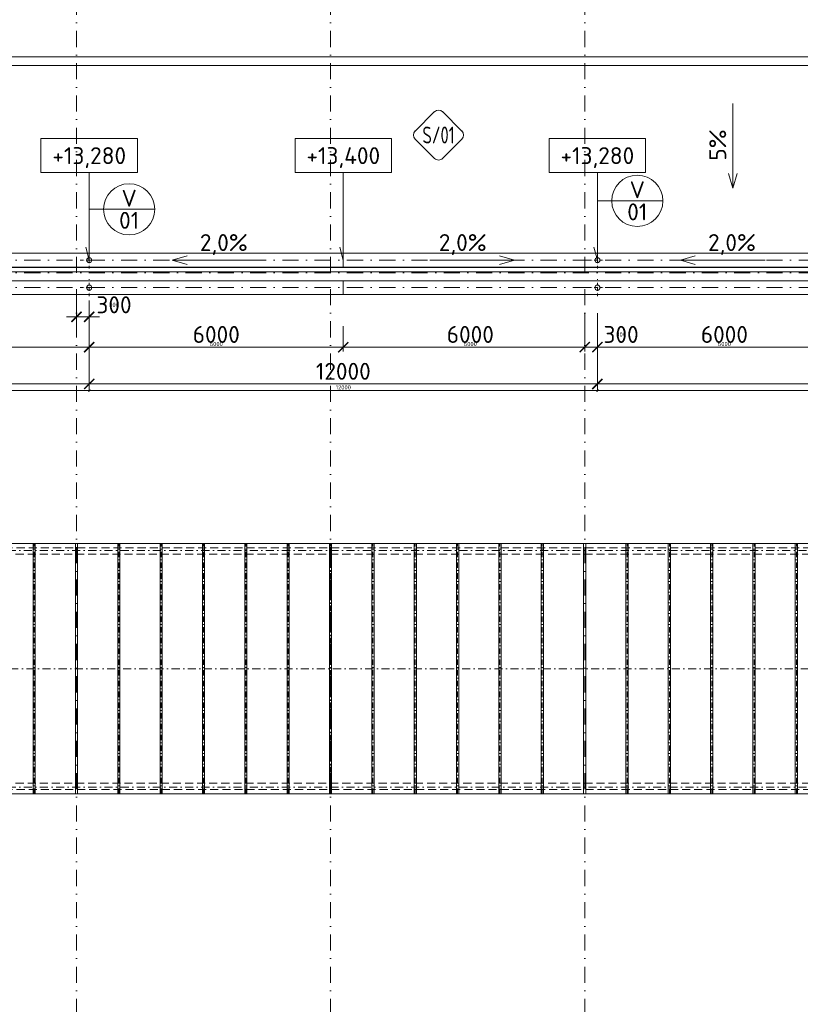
# Model space of a CAD drawing. Header units: millimetres. Extents: x -916886 to 3713765, y -2985421 to 1675785.
# Tile 161 of 256: x 89208 to 107642, y 214375 to 237629. Entities that reach past the tile are written whole.
import ezdxf
from ezdxf.enums import TextEntityAlignment as Align

# ---------------------------------------------------------------- set-up
doc = ezdxf.new("R2010")
doc.units = ezdxf.units.MM
for name, pattern in [('CENTERX2', [101.6, 63.5, -12.7, 12.7, -12.7]), ('DASHDOT', [25.4, 12.7, -6.35, 0, -6.35]), ('ČÁRKOVANÁ', [19.05, 12.7, -6.35])]:
    doc.linetypes.add(name, pattern=pattern)
doc.layers.get('Defpoints').update_dxf_attribs({"color": 8})
for name, color, linetype, lineweight in [('A99_N_kce-pohl', 1, 'Continuous', 9), ('A99_N_koty-200', 5, 'Continuous', 5), ('A99_N_koty-200 @ 200', 5, 'Continuous', 5), ('A99_N_koty-200 @ 50 (2)', 5, 'Continuous', 5), ('A99_N_koty-vysk', 160, 'Continuous', 9), ('A99_N_znaceni 200', 5, 'Continuous', 5), ('A99_S_kce-pohl', 7, 'Continuous', 5), ('A99_S_osy', 1, 'CENTERX2', 5)]:
    doc.layers.add(name, color=color, linetype=linetype, lineweight=lineweight)
doc.styles.add('A99_kota', font='isocpeur.ttf', dxfattribs={"height": 2})
doc.styles.add('A99_popis', font='isocpeur.ttf')
doc.styles.add('ad_popis 100', font='isocpeur.ttf', dxfattribs={"height": 200})
doc.dimstyles.new('A99_kota_200 new', dxfattribs={"dimscale": 200, "dimtxt": 2, "dimasz": 1.2, "dimexe": 0.5, "dimexo": 1.5, "dimgap": 0.5, "dimtad": 1, "dimdec": 0, "dimzin": 3, "dimdsep": 46, "dimtxsty": 'A99_kota', "dimblk": 'ARCHTICK', "dimcen": 2.5, "dimazin": 2, "dimtfac": 0.75, "dimtdec": 0, "dimtix": 1, "dimtmove": 2, "dimatfit": 0, "dimfxl": 0, "dimtolj": 1, "dimtzin": 0, "dimlwd": 5, "dimlwe": 5, "dimarcsym": 0})

# ---------------------------------------------------------------- blocks, each defined once
blk = doc.blocks.new('_ArchTick')
at = {"color": 0, "linetype": 'ByBlock', "const_width": 0.15}
blk.add_lwpolyline([(-0.5, -0.5), (0.5, 0.5)], dxfattribs=at)
blk = doc.blocks.new('*D3471')
at = {"layer": 'A99_N_koty-200', "color": 0, "linetype": 'Continuous', "lineweight": 5, "transparency": 16777216}
for p, q in [((78850, 229825), (78850, 228925)), ((90850, 229825), (90850, 228925)), ((78850, 229025), (90850, 229025))]:
    blk.add_line(p, q, dxfattribs=at)
at = {"layer": 'Defpoints', "color": 0, "linetype": 'Continuous', "lineweight": 0, "transparency": 16777216}
for p in [(78850, 231300), (90850, 231300), (90850, 229025)]:
    blk.add_point(p, dxfattribs=at)
at = {"layer": 'A99_N_koty-200', "color": 0, "linetype": 'Continuous', "lineweight": 5, "transparency": 16777216, "xscale": 240, "yscale": 240, "zscale": 240, "rotation": 180}
blk.add_blockref('_ArchTick', (78850, 229025), dxfattribs=at)
at = {"layer": 'A99_N_koty-200', "color": 0, "linetype": 'Continuous', "lineweight": 5, "transparency": 16777216, "xscale": 240, "yscale": 240, "zscale": 240}
blk.add_blockref('_ArchTick', (90850, 229025), dxfattribs=at)
at = {"layer": 'A99_N_koty-200', "color": 0, "linetype": 'Continuous', "transparency": 16777216, "insert": (84850, 229325), "char_height": 400, "attachment_point": 5, "style": 'A99_kota'}
blk.add_mtext('\\A1;12000', dxfattribs=at)
blk = doc.blocks.new('*D3472')
at = {"layer": 'A99_N_koty-200', "color": 0, "linetype": 'Continuous', "lineweight": 5, "transparency": 16777216}
for p, q in [((78850, 229070), (78850, 228845)), ((90850, 229070), (90850, 228845)), ((78850, 228870), (90850, 228870))]:
    blk.add_line(p, q, dxfattribs=at)
at = {"layer": 'Defpoints', "color": 0, "linetype": 'Continuous', "lineweight": 0, "transparency": 16777216}
for p in [(78850, 231300), (90850, 231300), (90850, 228870)]:
    blk.add_point(p, dxfattribs=at)
at = {"layer": 'A99_N_koty-200', "color": 0, "linetype": 'Continuous', "lineweight": 5, "transparency": 16777216, "xscale": 60, "yscale": 60, "zscale": 60, "rotation": 180}
blk.add_blockref('_ArchTick', (78850, 228870), dxfattribs=at)
at = {"layer": 'A99_N_koty-200', "color": 0, "linetype": 'Continuous', "lineweight": 5, "transparency": 16777216, "xscale": 60, "yscale": 60, "zscale": 60}
blk.add_blockref('_ArchTick', (90850, 228870), dxfattribs=at)
at = {"layer": 'A99_N_koty-200', "color": 0, "linetype": 'Continuous', "transparency": 16777216, "insert": (84850, 228945), "char_height": 100, "attachment_point": 5, "style": 'A99_kota'}
blk.add_mtext('\\A1;12000', dxfattribs=at)
blk = doc.blocks.new('*U62')
at = {"color": 0, "linetype": 'ByBlock'}
for p, q in [((5.7, -4), (5.7, -14.35)), ((5.7, -14.35), (5.29, -12.8))]:
    blk.add_line(p, q, dxfattribs=at)
blk.add_lwpolyline([(0, -4), (11.4, -4), (11.4, 0), (0, 0)], close=True, dxfattribs=at)
at = {"color": 0, "linetype": 'ByBlock', "style": 'A99_kota'}
for tag, p in [('VYSKA', (5.7, -2.24)), ('VYSKA_POPIS1', (5.7, -6.04)), ('VYSKA_POPIS2', (5.9, -9.54)), ('VYSKA_POPIS3', (5.9, -13.04))]:
    blk.add_attdef(tag, text='', height=2, dxfattribs=at).set_placement(p, align=Align.MIDDLE)
blk = doc.blocks.new('*D3483')
at = {"layer": 'A99_N_koty-200', "color": 0, "linetype": 'Continuous', "lineweight": 5, "transparency": 16777216}
for p, q in [((102550, 230695), (102550, 229795)), ((102850, 230695), (102850, 229795)), ((102550, 229895), (102310, 229895)), ((102550, 229895), (102850, 229895)), ((102850, 229895), (103090, 229895))]:
    blk.add_line(p, q, dxfattribs=at)
at = {"layer": 'Defpoints', "color": 0, "linetype": 'Continuous', "lineweight": 0, "transparency": 16777216}
for p in [(102550, 231180), (102850, 231300), (102850, 229895)]:
    blk.add_point(p, dxfattribs=at)
at = {"layer": 'A99_N_koty-200', "color": 0, "linetype": 'Continuous', "lineweight": 5, "transparency": 16777216, "xscale": 240, "yscale": 240, "zscale": 240}
blk.add_blockref('_ArchTick', (102550, 229895), dxfattribs=at)
at = {"layer": 'A99_N_koty-200', "color": 0, "linetype": 'Continuous', "lineweight": 5, "transparency": 16777216, "xscale": 240, "yscale": 240, "zscale": 240, "rotation": 180}
blk.add_blockref('_ArchTick', (102850, 229895), dxfattribs=at)
at = {"layer": 'A99_N_koty-200', "color": 0, "linetype": 'Continuous', "transparency": 16777216, "insert": (103410, 230195), "char_height": 400, "attachment_point": 5, "style": 'A99_kota'}
blk.add_mtext('\\A1;300', dxfattribs=at)
blk = doc.blocks.new('*D3484')
at = {"layer": 'A99_N_koty-200', "color": 0, "linetype": 'Continuous', "lineweight": 5, "transparency": 16777216}
for p, q in [((102550, 230095), (102550, 229870)), ((102850, 230095), (102850, 229870)), ((102550, 229895), (102490, 229895)), ((102550, 229895), (102850, 229895)), ((102850, 229895), (102910, 229895))]:
    blk.add_line(p, q, dxfattribs=at)
at = {"layer": 'Defpoints', "color": 0, "linetype": 'Continuous', "lineweight": 0, "transparency": 16777216}
for p in [(102550, 231180), (102850, 231300), (102850, 229895)]:
    blk.add_point(p, dxfattribs=at)
at = {"layer": 'A99_N_koty-200', "color": 0, "linetype": 'Continuous', "lineweight": 5, "transparency": 16777216, "xscale": 60, "yscale": 60, "zscale": 60}
blk.add_blockref('_ArchTick', (102550, 229895), dxfattribs=at)
at = {"layer": 'A99_N_koty-200', "color": 0, "linetype": 'Continuous', "lineweight": 5, "transparency": 16777216, "xscale": 60, "yscale": 60, "zscale": 60, "rotation": 180}
blk.add_blockref('_ArchTick', (102850, 229895), dxfattribs=at)
at = {"layer": 'A99_N_koty-200', "color": 0, "linetype": 'Continuous', "transparency": 16777216, "insert": (103410, 230195), "char_height": 100, "attachment_point": 5, "style": 'A99_kota'}
blk.add_mtext('\\A1;300', dxfattribs=at)
blk = doc.blocks.new('*D3486')
at = {"layer": 'A99_N_koty-200', "color": 0, "linetype": 'Continuous', "lineweight": 5, "transparency": 16777216}
for p, q in [((102850, 229825), (102850, 228925)), ((114850, 229825), (114850, 228925)), ((102850, 229025), (114850, 229025))]:
    blk.add_line(p, q, dxfattribs=at)
at = {"layer": 'Defpoints', "color": 0, "linetype": 'Continuous', "lineweight": 0, "transparency": 16777216}
for p in [(102850, 231300), (114850, 231300), (114850, 229025)]:
    blk.add_point(p, dxfattribs=at)
at = {"layer": 'A99_N_koty-200', "color": 0, "linetype": 'Continuous', "lineweight": 5, "transparency": 16777216, "xscale": 240, "yscale": 240, "zscale": 240, "rotation": 180}
blk.add_blockref('_ArchTick', (102850, 229025), dxfattribs=at)
at = {"layer": 'A99_N_koty-200', "color": 0, "linetype": 'Continuous', "lineweight": 5, "transparency": 16777216, "xscale": 240, "yscale": 240, "zscale": 240}
blk.add_blockref('_ArchTick', (114850, 229025), dxfattribs=at)
at = {"layer": 'A99_N_koty-200', "color": 0, "linetype": 'Continuous', "transparency": 16777216, "insert": (108850, 229325), "char_height": 400, "attachment_point": 5, "style": 'A99_kota'}
blk.add_mtext('\\A1;12000', dxfattribs=at)
blk = doc.blocks.new('*D3487')
at = {"layer": 'A99_N_koty-200', "color": 0, "linetype": 'Continuous', "lineweight": 5, "transparency": 16777216}
for p, q in [((102850, 229070), (102850, 228845)), ((114850, 229070), (114850, 228845)), ((102850, 228870), (114850, 228870))]:
    blk.add_line(p, q, dxfattribs=at)
at = {"layer": 'Defpoints', "color": 0, "linetype": 'Continuous', "lineweight": 0, "transparency": 16777216}
for p in [(102850, 231300), (114850, 231300), (114850, 228870)]:
    blk.add_point(p, dxfattribs=at)
at = {"layer": 'A99_N_koty-200', "color": 0, "linetype": 'Continuous', "lineweight": 5, "transparency": 16777216, "xscale": 60, "yscale": 60, "zscale": 60, "rotation": 180}
blk.add_blockref('_ArchTick', (102850, 228870), dxfattribs=at)
at = {"layer": 'A99_N_koty-200', "color": 0, "linetype": 'Continuous', "lineweight": 5, "transparency": 16777216, "xscale": 60, "yscale": 60, "zscale": 60}
blk.add_blockref('_ArchTick', (114850, 228870), dxfattribs=at)
at = {"layer": 'A99_N_koty-200', "color": 0, "linetype": 'Continuous', "transparency": 16777216, "insert": (108850, 228945), "char_height": 100, "attachment_point": 5, "style": 'A99_kota'}
blk.add_mtext('\\A1;12000', dxfattribs=at)
blk = doc.blocks.new('*D3489')
at = {"layer": 'A99_N_koty-200', "color": 0, "linetype": 'Continuous', "lineweight": 5, "transparency": 16777216}
for p, q in [((102850, 230390), (102850, 229795)), ((108850, 230390), (108850, 229795)), ((102850, 229895), (108850, 229895))]:
    blk.add_line(p, q, dxfattribs=at)
at = {"layer": 'Defpoints', "color": 0, "linetype": 'Continuous', "lineweight": 0, "transparency": 16777216}
for p in [(102850, 230690), (108850, 230690), (108850, 229895)]:
    blk.add_point(p, dxfattribs=at)
at = {"layer": 'A99_N_koty-200', "color": 0, "linetype": 'Continuous', "lineweight": 5, "transparency": 16777216, "xscale": 240, "yscale": 240, "zscale": 240, "rotation": 180}
blk.add_blockref('_ArchTick', (102850, 229895), dxfattribs=at)
at = {"layer": 'A99_N_koty-200', "color": 0, "linetype": 'Continuous', "lineweight": 5, "transparency": 16777216, "xscale": 240, "yscale": 240, "zscale": 240}
blk.add_blockref('_ArchTick', (108850, 229895), dxfattribs=at)
at = {"layer": 'A99_N_koty-200', "color": 0, "linetype": 'Continuous', "transparency": 16777216, "insert": (105850, 230195), "char_height": 400, "attachment_point": 5, "style": 'A99_kota'}
blk.add_mtext('\\A1;6000', dxfattribs=at)
blk = doc.blocks.new('*D3490')
at = {"layer": 'A99_N_koty-200', "color": 0, "linetype": 'Continuous', "lineweight": 5, "transparency": 16777216}
for p, q in [((102850, 230095), (102850, 229870)), ((108850, 230095), (108850, 229870)), ((102850, 229895), (108850, 229895))]:
    blk.add_line(p, q, dxfattribs=at)
at = {"layer": 'Defpoints', "color": 0, "linetype": 'Continuous', "lineweight": 0, "transparency": 16777216}
for p in [(102850, 230690), (108850, 230690), (108850, 229895)]:
    blk.add_point(p, dxfattribs=at)
at = {"layer": 'A99_N_koty-200', "color": 0, "linetype": 'Continuous', "lineweight": 5, "transparency": 16777216, "xscale": 60, "yscale": 60, "zscale": 60, "rotation": 180}
blk.add_blockref('_ArchTick', (102850, 229895), dxfattribs=at)
at = {"layer": 'A99_N_koty-200', "color": 0, "linetype": 'Continuous', "lineweight": 5, "transparency": 16777216, "xscale": 60, "yscale": 60, "zscale": 60}
blk.add_blockref('_ArchTick', (108850, 229895), dxfattribs=at)
at = {"layer": 'A99_N_koty-200', "color": 0, "linetype": 'Continuous', "transparency": 16777216, "insert": (105850, 229970), "char_height": 100, "attachment_point": 5, "style": 'A99_kota'}
blk.add_mtext('\\A1;6000', dxfattribs=at)
blk = doc.blocks.new('*D3537')
at = {"layer": 'A99_N_koty-200', "color": 0, "linetype": 'Continuous', "lineweight": 5, "transparency": 16777216}
for p, q in [((90850, 229825), (90850, 228925)), ((102850, 229825), (102850, 228925)), ((90850, 229025), (102850, 229025))]:
    blk.add_line(p, q, dxfattribs=at)
at = {"layer": 'Defpoints', "color": 0, "linetype": 'Continuous', "lineweight": 0, "transparency": 16777216}
for p in [(90850, 231300), (102850, 231300), (102850, 229025)]:
    blk.add_point(p, dxfattribs=at)
at = {"layer": 'A99_N_koty-200', "color": 0, "linetype": 'Continuous', "lineweight": 5, "transparency": 16777216, "xscale": 240, "yscale": 240, "zscale": 240, "rotation": 180}
blk.add_blockref('_ArchTick', (90850, 229025), dxfattribs=at)
at = {"layer": 'A99_N_koty-200', "color": 0, "linetype": 'Continuous', "lineweight": 5, "transparency": 16777216, "xscale": 240, "yscale": 240, "zscale": 240}
blk.add_blockref('_ArchTick', (102850, 229025), dxfattribs=at)
at = {"layer": 'A99_N_koty-200', "color": 0, "linetype": 'Continuous', "transparency": 16777216, "insert": (96850, 229325), "char_height": 400, "attachment_point": 5, "style": 'A99_kota'}
blk.add_mtext('\\A1;12000', dxfattribs=at)
blk = doc.blocks.new('*D3538')
at = {"layer": 'A99_N_koty-200', "color": 0, "linetype": 'Continuous', "lineweight": 5, "transparency": 16777216}
for p, q in [((90850, 229070), (90850, 228845)), ((102850, 229070), (102850, 228845)), ((90850, 228870), (102850, 228870))]:
    blk.add_line(p, q, dxfattribs=at)
at = {"layer": 'Defpoints', "color": 0, "linetype": 'Continuous', "lineweight": 0, "transparency": 16777216}
for p in [(90850, 231300), (102850, 231300), (102850, 228870)]:
    blk.add_point(p, dxfattribs=at)
at = {"layer": 'A99_N_koty-200', "color": 0, "linetype": 'Continuous', "lineweight": 5, "transparency": 16777216, "xscale": 60, "yscale": 60, "zscale": 60, "rotation": 180}
blk.add_blockref('_ArchTick', (90850, 228870), dxfattribs=at)
at = {"layer": 'A99_N_koty-200', "color": 0, "linetype": 'Continuous', "lineweight": 5, "transparency": 16777216, "xscale": 60, "yscale": 60, "zscale": 60}
blk.add_blockref('_ArchTick', (102850, 228870), dxfattribs=at)
at = {"layer": 'A99_N_koty-200', "color": 0, "linetype": 'Continuous', "transparency": 16777216, "insert": (96850, 228945), "char_height": 100, "attachment_point": 5, "style": 'A99_kota'}
blk.add_mtext('\\A1;12000', dxfattribs=at)
blk = doc.blocks.new('*D3540')
at = {"layer": 'A99_N_koty-200', "color": 0, "linetype": 'Continuous', "lineweight": 5, "transparency": 16777216}
for p, q in [((90850, 230390), (90850, 229795)), ((96850, 230390), (96850, 229795)), ((90850, 229895), (96850, 229895))]:
    blk.add_line(p, q, dxfattribs=at)
at = {"layer": 'Defpoints', "color": 0, "linetype": 'Continuous', "lineweight": 0, "transparency": 16777216}
for p in [(90850, 230690), (96850, 230690), (96850, 229895)]:
    blk.add_point(p, dxfattribs=at)
at = {"layer": 'A99_N_koty-200', "color": 0, "linetype": 'Continuous', "lineweight": 5, "transparency": 16777216, "xscale": 240, "yscale": 240, "zscale": 240, "rotation": 180}
blk.add_blockref('_ArchTick', (90850, 229895), dxfattribs=at)
at = {"layer": 'A99_N_koty-200', "color": 0, "linetype": 'Continuous', "lineweight": 5, "transparency": 16777216, "xscale": 240, "yscale": 240, "zscale": 240}
blk.add_blockref('_ArchTick', (96850, 229895), dxfattribs=at)
at = {"layer": 'A99_N_koty-200', "color": 0, "linetype": 'Continuous', "transparency": 16777216, "insert": (93850, 230195), "char_height": 400, "attachment_point": 5, "style": 'A99_kota'}
blk.add_mtext('\\A1;6000', dxfattribs=at)
blk = doc.blocks.new('*D3541')
at = {"layer": 'A99_N_koty-200', "color": 0, "linetype": 'Continuous', "lineweight": 5, "transparency": 16777216}
for p, q in [((90850, 230095), (90850, 229870)), ((96850, 230095), (96850, 229870)), ((90850, 229895), (96850, 229895))]:
    blk.add_line(p, q, dxfattribs=at)
at = {"layer": 'Defpoints', "color": 0, "linetype": 'Continuous', "lineweight": 0, "transparency": 16777216}
for p in [(90850, 230690), (96850, 230690), (96850, 229895)]:
    blk.add_point(p, dxfattribs=at)
at = {"layer": 'A99_N_koty-200', "color": 0, "linetype": 'Continuous', "lineweight": 5, "transparency": 16777216, "xscale": 60, "yscale": 60, "zscale": 60, "rotation": 180}
blk.add_blockref('_ArchTick', (90850, 229895), dxfattribs=at)
at = {"layer": 'A99_N_koty-200', "color": 0, "linetype": 'Continuous', "lineweight": 5, "transparency": 16777216, "xscale": 60, "yscale": 60, "zscale": 60}
blk.add_blockref('_ArchTick', (96850, 229895), dxfattribs=at)
at = {"layer": 'A99_N_koty-200', "color": 0, "linetype": 'Continuous', "transparency": 16777216, "insert": (93850, 229970), "char_height": 100, "attachment_point": 5, "style": 'A99_kota'}
blk.add_mtext('\\A1;6000', dxfattribs=at)
blk = doc.blocks.new('*D3543')
at = {"layer": 'A99_N_koty-200', "color": 0, "linetype": 'Continuous', "lineweight": 5, "transparency": 16777216}
for p, q in [((96850, 230390), (96850, 229795)), ((102850, 230390), (102850, 229795)), ((102850, 229895), (96850, 229895))]:
    blk.add_line(p, q, dxfattribs=at)
at = {"layer": 'Defpoints', "color": 0, "linetype": 'Continuous', "lineweight": 0, "transparency": 16777216}
for p in [(96850, 230690), (102850, 230690), (96850, 229895)]:
    blk.add_point(p, dxfattribs=at)
at = {"layer": 'A99_N_koty-200', "color": 0, "linetype": 'Continuous', "lineweight": 5, "transparency": 16777216, "xscale": 240, "yscale": 240, "zscale": 240, "rotation": 180}
blk.add_blockref('_ArchTick', (96850, 229895), dxfattribs=at)
at = {"layer": 'A99_N_koty-200', "color": 0, "linetype": 'Continuous', "lineweight": 5, "transparency": 16777216, "xscale": 240, "yscale": 240, "zscale": 240}
blk.add_blockref('_ArchTick', (102850, 229895), dxfattribs=at)
at = {"layer": 'A99_N_koty-200', "color": 0, "linetype": 'Continuous', "transparency": 16777216, "insert": (99850, 230195), "char_height": 400, "attachment_point": 5, "style": 'A99_kota'}
blk.add_mtext('\\A1;6000', dxfattribs=at)
blk = doc.blocks.new('*D3544')
at = {"layer": 'A99_N_koty-200', "color": 0, "linetype": 'Continuous', "lineweight": 5, "transparency": 16777216}
for p, q in [((96850, 230095), (96850, 229870)), ((102850, 230095), (102850, 229870)), ((102850, 229895), (96850, 229895))]:
    blk.add_line(p, q, dxfattribs=at)
at = {"layer": 'Defpoints', "color": 0, "linetype": 'Continuous', "lineweight": 0, "transparency": 16777216}
for p in [(96850, 230690), (102850, 230690), (96850, 229895)]:
    blk.add_point(p, dxfattribs=at)
at = {"layer": 'A99_N_koty-200', "color": 0, "linetype": 'Continuous', "lineweight": 5, "transparency": 16777216, "xscale": 60, "yscale": 60, "zscale": 60, "rotation": 180}
blk.add_blockref('_ArchTick', (96850, 229895), dxfattribs=at)
at = {"layer": 'A99_N_koty-200', "color": 0, "linetype": 'Continuous', "lineweight": 5, "transparency": 16777216, "xscale": 60, "yscale": 60, "zscale": 60}
blk.add_blockref('_ArchTick', (102850, 229895), dxfattribs=at)
at = {"layer": 'A99_N_koty-200', "color": 0, "linetype": 'Continuous', "transparency": 16777216, "insert": (99850, 229970), "char_height": 100, "attachment_point": 5, "style": 'A99_kota'}
blk.add_mtext('\\A1;6000', dxfattribs=at)
blk = doc.blocks.new('*D3807')
at = {"layer": 'A99_N_koty-200', "color": 0, "linetype": 'Continuous', "lineweight": 5, "transparency": 16777216}
for p, q in [((90550, 231000), (90550, 230512.5)), ((90850, 231000), (90850, 230512.5)), ((90550, 230612.5), (90310, 230612.5)), ((90850, 230612.5), (90550, 230612.5)), ((90850, 230612.5), (91090, 230612.5))]:
    blk.add_line(p, q, dxfattribs=at)
at = {"layer": 'Defpoints', "color": 0, "linetype": 'Continuous', "lineweight": 0, "transparency": 16777216}
for p in [(90550, 231300), (90850, 231300), (90550, 230612.5)]:
    blk.add_point(p, dxfattribs=at)
at = {"layer": 'A99_N_koty-200', "color": 0, "linetype": 'Continuous', "lineweight": 5, "transparency": 16777216, "xscale": 240, "yscale": 240, "zscale": 240}
blk.add_blockref('_ArchTick', (90550, 230612.5), dxfattribs=at)
at = {"layer": 'A99_N_koty-200', "color": 0, "linetype": 'Continuous', "lineweight": 5, "transparency": 16777216, "xscale": 240, "yscale": 240, "zscale": 240, "rotation": 180}
blk.add_blockref('_ArchTick', (90850, 230612.5), dxfattribs=at)
at = {"layer": 'A99_N_koty-200', "color": 0, "linetype": 'Continuous', "transparency": 16777216, "insert": (91435, 230895), "char_height": 400, "attachment_point": 5, "style": 'A99_kota'}
blk.add_mtext('\\A1;300', dxfattribs=at)
blk = doc.blocks.new('*D3808')
at = {"layer": 'A99_N_koty-200', "color": 0, "linetype": 'Continuous', "lineweight": 5, "transparency": 16777216}
for p, q in [((90550, 230812.5), (90550, 230587.5)), ((90850, 230812.5), (90850, 230587.5)), ((90550, 230612.5), (90490, 230612.5)), ((90850, 230612.5), (90550, 230612.5)), ((90850, 230612.5), (90910, 230612.5))]:
    blk.add_line(p, q, dxfattribs=at)
at = {"layer": 'Defpoints', "color": 0, "linetype": 'Continuous', "lineweight": 0, "transparency": 16777216}
for p in [(90550, 231300), (90850, 231300), (90550, 230612.5)]:
    blk.add_point(p, dxfattribs=at)
at = {"layer": 'A99_N_koty-200', "color": 0, "linetype": 'Continuous', "lineweight": 5, "transparency": 16777216, "xscale": 60, "yscale": 60, "zscale": 60}
blk.add_blockref('_ArchTick', (90550, 230612.5), dxfattribs=at)
at = {"layer": 'A99_N_koty-200', "color": 0, "linetype": 'Continuous', "lineweight": 5, "transparency": 16777216, "xscale": 60, "yscale": 60, "zscale": 60, "rotation": 180}
blk.add_blockref('_ArchTick', (90850, 230612.5), dxfattribs=at)
at = {"layer": 'A99_N_koty-200', "color": 0, "linetype": 'Continuous', "transparency": 16777216, "insert": (91435, 230895), "char_height": 100, "attachment_point": 5, "style": 'A99_kota'}
blk.add_mtext('\\A1;300', dxfattribs=at)
blk = doc.blocks.new('*D3819')
at = {"layer": 'A99_N_koty-200', "color": 0, "linetype": 'Continuous', "lineweight": 5, "transparency": 16777216}
for p, q in [((84850, 230695), (84850, 229795)), ((90850, 230695), (90850, 229795)), ((90850, 229895), (84850, 229895))]:
    blk.add_line(p, q, dxfattribs=at)
at = {"layer": 'Defpoints', "color": 0, "linetype": 'Continuous', "lineweight": 0, "transparency": 16777216}
for p in [(84850, 231180), (90850, 231300), (84850, 229895)]:
    blk.add_point(p, dxfattribs=at)
at = {"layer": 'A99_N_koty-200', "color": 0, "linetype": 'Continuous', "lineweight": 5, "transparency": 16777216, "xscale": 240, "yscale": 240, "zscale": 240, "rotation": 180}
blk.add_blockref('_ArchTick', (84850, 229895), dxfattribs=at)
at = {"layer": 'A99_N_koty-200', "color": 0, "linetype": 'Continuous', "lineweight": 5, "transparency": 16777216, "xscale": 240, "yscale": 240, "zscale": 240}
blk.add_blockref('_ArchTick', (90850, 229895), dxfattribs=at)
at = {"layer": 'A99_N_koty-200', "color": 0, "linetype": 'Continuous', "transparency": 16777216, "insert": (87850, 230195), "char_height": 400, "attachment_point": 5, "style": 'A99_kota'}
blk.add_mtext('\\A1;6000', dxfattribs=at)
blk = doc.blocks.new('*D3820')
at = {"layer": 'A99_N_koty-200', "color": 0, "linetype": 'Continuous', "lineweight": 5, "transparency": 16777216}
for p, q in [((84850, 230095), (84850, 229870)), ((90850, 230095), (90850, 229870)), ((90850, 229895), (84850, 229895))]:
    blk.add_line(p, q, dxfattribs=at)
at = {"layer": 'Defpoints', "color": 0, "linetype": 'Continuous', "lineweight": 0, "transparency": 16777216}
for p in [(84850, 231180), (90850, 231300), (84850, 229895)]:
    blk.add_point(p, dxfattribs=at)
at = {"layer": 'A99_N_koty-200', "color": 0, "linetype": 'Continuous', "lineweight": 5, "transparency": 16777216, "xscale": 60, "yscale": 60, "zscale": 60, "rotation": 180}
blk.add_blockref('_ArchTick', (84850, 229895), dxfattribs=at)
at = {"layer": 'A99_N_koty-200', "color": 0, "linetype": 'Continuous', "lineweight": 5, "transparency": 16777216, "xscale": 60, "yscale": 60, "zscale": 60}
blk.add_blockref('_ArchTick', (90850, 229895), dxfattribs=at)
at = {"layer": 'A99_N_koty-200', "color": 0, "linetype": 'Continuous', "transparency": 16777216, "insert": (87850, 229970), "char_height": 100, "attachment_point": 5, "style": 'A99_kota'}
blk.add_mtext('\\A1;6000', dxfattribs=at)
blk = doc.blocks.new('*U20')
at = {"color": 0, "linetype": 'ByBlock'}
blk.add_line((-3.02, 0), (3.02, 0), dxfattribs=at)
blk.add_circle((0, 0), 3.02, dxfattribs=at)
at = {"color": 0, "linetype": 'ByBlock', "style": 'A99_popis'}
for tag, p in [('KATEGORIE', (0, 1.31)), ('PRVEK', (0, -1.3))]:
    blk.add_attdef(tag, text='', height=2, dxfattribs=at).set_placement(p, align=Align.MIDDLE_CENTER)
blk = doc.blocks.new('*D4182')
at = {"layer": 'A99_N_koty-200', "color": 0, "linetype": 'Continuous', "lineweight": 5, "transparency": 16777216}
for p, q in [((5860, 236755), (5860, 236855)), ((5860, 236755), (150690, 236755)), ((150690, 236755), (150690, 236855))]:
    blk.add_line(p, q, dxfattribs=at)
at = {"layer": 'Defpoints', "color": 0, "linetype": 'Continuous', "lineweight": 0, "transparency": 16777216}
for p in [(150690, 236755), (150690, 236755), (5860, 236550)]:
    blk.add_point(p, dxfattribs=at)
at = {"layer": 'A99_N_koty-200', "color": 0, "linetype": 'Continuous', "lineweight": 5, "transparency": 16777216, "xscale": 240, "yscale": 240, "zscale": 240, "rotation": 180}
blk.add_blockref('_ArchTick', (5860, 236755), dxfattribs=at)
at = {"layer": 'A99_N_koty-200', "color": 0, "linetype": 'Continuous', "lineweight": 5, "transparency": 16777216, "xscale": 240, "yscale": 240, "zscale": 240}
blk.add_blockref('_ArchTick', (150690, 236755), dxfattribs=at)
at = {"layer": 'A99_N_koty-200', "color": 0, "linetype": 'Continuous', "transparency": 16777216, "insert": (76950, 237055), "char_height": 400, "attachment_point": 5, "style": 'A99_kota'}
blk.add_mtext('\\A1;144830', dxfattribs=at)
blk = doc.blocks.new('*D4183')
at = {"layer": 'A99_N_koty-200', "color": 0, "linetype": 'Continuous', "lineweight": 5, "transparency": 16777216}
for p, q in [((5860, 236550), (5860, 236575)), ((5860, 236550), (150690, 236550)), ((150690, 236680), (150690, 236525))]:
    blk.add_line(p, q, dxfattribs=at)
at = {"layer": 'Defpoints', "color": 0, "linetype": 'Continuous', "lineweight": 0, "transparency": 16777216}
for p in [(150690, 236755), (5860, 236550), (150690, 236550)]:
    blk.add_point(p, dxfattribs=at)
at = {"layer": 'A99_N_koty-200', "color": 0, "linetype": 'Continuous', "lineweight": 5, "transparency": 16777216, "xscale": 60, "yscale": 60, "zscale": 60, "rotation": 180}
blk.add_blockref('_ArchTick', (5860, 236550), dxfattribs=at)
at = {"layer": 'A99_N_koty-200', "color": 0, "linetype": 'Continuous', "lineweight": 5, "transparency": 16777216, "xscale": 60, "yscale": 60, "zscale": 60}
blk.add_blockref('_ArchTick', (150690, 236550), dxfattribs=at)
at = {"layer": 'A99_N_koty-200', "color": 0, "linetype": 'Continuous', "transparency": 16777216, "insert": (78275, 236625), "char_height": 100, "attachment_point": 5, "style": 'A99_kota'}
blk.add_mtext('\\A1;144830', dxfattribs=at)
blk = doc.blocks.new('*U94')
at = {"color": 0}
for p, q in [((-0.72, 4.14), (-4.15, 0.71)), ((4.14, 0.71), (0.71, 4.14)), ((-4.15, -0.72), (-0.72, -4.15)), ((0.71, -4.15), (4.14, -0.72))]:
    blk.add_line(p, q, dxfattribs=at)
for centre, start, end in [((0, 3.42), 45, 135), ((-3.43, 0), 135, 225), ((3.42, 0), 315, 45), ((0, -3.43), 225, 315)]:
    blk.add_arc(centre, 1.01, start, end, dxfattribs=at)
at = {"color": 0, "linetype": 'ByBlock', "style": 'A99_popis', "width": 0.953108}
blk.add_attdef('SKLADBA', text='', height=3, rotation=0.0103, dxfattribs=at).set_placement((-2.86, -1.51), (2.86, -1.5), align=Align.FIT)
blk = doc.blocks.new('*U4841')
at = {"layer": 'A99_N_koty-200 @ 200', "linetype": 'Continuous'}
dim = blk.add_linear_dim(base=(90850, 229025), p1=(78850, 231300), p2=(90850, 231300), dimstyle='A99_kota_200 new', override={"dimscale": 200, "dimtix": 1, "dimtofl": 1, "dimtmove": 2, "dimatfit": 0}, dxfattribs=at)
dim.commit()
dim.dimension.update_dxf_attribs({"geometry": '*D3471', "text_midpoint": (84850, 229325)})
at = {"layer": 'A99_N_koty-200 @ 50 (2)', "linetype": 'Continuous'}
dim = blk.add_linear_dim(base=(90850, 228870), p1=(78850, 231300), p2=(90850, 231300), dimstyle='A99_kota_200 new', override={"dimscale": 50, "dimtix": 1, "dimtofl": 1, "dimtmove": 2, "dimatfit": 0}, dxfattribs=at)
dim.commit()
dim.dimension.update_dxf_attribs({"geometry": '*D3472', "text_midpoint": (84850, 228945)})
blk = doc.blocks.new('*U4845')
at = {"layer": 'A99_N_koty-200 @ 200', "linetype": 'Continuous'}
dim = blk.add_linear_dim(base=(102850, 229895), p1=(102550, 231180), p2=(102850, 231300), dimstyle='A99_kota_200 new', override={"dimscale": 200, "dimtix": 1, "dimtofl": 1, "dimtmove": 2, "dimatfit": 0}, dxfattribs=at)
dim.commit()
dim.dimension.update_dxf_attribs({"geometry": '*D3483', "text_midpoint": (103410, 230195), "dimtype": 128})
at = {"layer": 'A99_N_koty-200 @ 50 (2)', "linetype": 'Continuous'}
dim = blk.add_linear_dim(base=(102850, 229895), p1=(102550, 231180), p2=(102850, 231300), dimstyle='A99_kota_200 new', override={"dimscale": 50, "dimtix": 1, "dimtofl": 1, "dimtmove": 2, "dimatfit": 0}, dxfattribs=at)
dim.commit()
dim.dimension.update_dxf_attribs({"geometry": '*D3484', "text_midpoint": (103410, 230195), "dimtype": 128})
blk = doc.blocks.new('*U4846')
at = {"layer": 'A99_N_koty-200 @ 200', "linetype": 'Continuous'}
dim = blk.add_linear_dim(base=(114850, 229025), p1=(102850, 231300), p2=(114850, 231300), dimstyle='A99_kota_200 new', override={"dimscale": 200, "dimtix": 1, "dimtofl": 1, "dimtmove": 2, "dimatfit": 0}, dxfattribs=at)
dim.commit()
dim.dimension.update_dxf_attribs({"geometry": '*D3486', "text_midpoint": (108850, 229325)})
at = {"layer": 'A99_N_koty-200 @ 50 (2)', "linetype": 'Continuous'}
dim = blk.add_linear_dim(base=(114850, 228870), p1=(102850, 231300), p2=(114850, 231300), dimstyle='A99_kota_200 new', override={"dimscale": 50, "dimtix": 1, "dimtofl": 1, "dimtmove": 2, "dimatfit": 0}, dxfattribs=at)
dim.commit()
dim.dimension.update_dxf_attribs({"geometry": '*D3487', "text_midpoint": (108850, 228945)})
blk = doc.blocks.new('*U4847')
at = {"layer": 'A99_N_koty-200 @ 200', "linetype": 'Continuous'}
dim = blk.add_linear_dim(base=(108850, 229895), p1=(102850, 230690), p2=(108850, 230690), dimstyle='A99_kota_200 new', override={"dimscale": 200, "dimtix": 1, "dimtofl": 1, "dimtmove": 2, "dimatfit": 0}, dxfattribs=at)
dim.commit()
dim.dimension.update_dxf_attribs({"geometry": '*D3489', "text_midpoint": (105850, 230195)})
at = {"layer": 'A99_N_koty-200 @ 50 (2)', "linetype": 'Continuous'}
dim = blk.add_linear_dim(base=(108850, 229895), p1=(102850, 230690), p2=(108850, 230690), dimstyle='A99_kota_200 new', override={"dimscale": 50, "dimtix": 1, "dimtofl": 1, "dimtmove": 2, "dimatfit": 0}, dxfattribs=at)
dim.commit()
dim.dimension.update_dxf_attribs({"geometry": '*D3490', "text_midpoint": (105850, 229970)})
blk = doc.blocks.new('*U4863')
at = {"layer": 'A99_N_koty-200 @ 200', "linetype": 'Continuous'}
dim = blk.add_linear_dim(base=(102850, 229025), p1=(90850, 231300), p2=(102850, 231300), dimstyle='A99_kota_200 new', override={"dimscale": 200, "dimtix": 1, "dimtofl": 1, "dimtmove": 2, "dimatfit": 0}, dxfattribs=at)
dim.commit()
dim.dimension.update_dxf_attribs({"geometry": '*D3537', "text_midpoint": (96850, 229325)})
at = {"layer": 'A99_N_koty-200 @ 50 (2)', "linetype": 'Continuous'}
dim = blk.add_linear_dim(base=(102850, 228870), p1=(90850, 231300), p2=(102850, 231300), dimstyle='A99_kota_200 new', override={"dimscale": 50, "dimtix": 1, "dimtofl": 1, "dimtmove": 2, "dimatfit": 0}, dxfattribs=at)
dim.commit()
dim.dimension.update_dxf_attribs({"geometry": '*D3538', "text_midpoint": (96850, 228945)})
blk = doc.blocks.new('*U4864')
at = {"layer": 'A99_N_koty-200 @ 200', "linetype": 'Continuous'}
dim = blk.add_linear_dim(base=(96850, 229895), p1=(90850, 230690), p2=(96850, 230690), dimstyle='A99_kota_200 new', override={"dimscale": 200, "dimtix": 1, "dimtofl": 1, "dimtmove": 2, "dimatfit": 0}, dxfattribs=at)
dim.commit()
dim.dimension.update_dxf_attribs({"geometry": '*D3540', "text_midpoint": (93850, 230195)})
at = {"layer": 'A99_N_koty-200 @ 50 (2)', "linetype": 'Continuous'}
dim = blk.add_linear_dim(base=(96850, 229895), p1=(90850, 230690), p2=(96850, 230690), dimstyle='A99_kota_200 new', override={"dimscale": 50, "dimtix": 1, "dimtofl": 1, "dimtmove": 2, "dimatfit": 0}, dxfattribs=at)
dim.commit()
dim.dimension.update_dxf_attribs({"geometry": '*D3541', "text_midpoint": (93850, 229970)})
blk = doc.blocks.new('*U4865')
at = {"layer": 'A99_N_koty-200 @ 200', "linetype": 'Continuous'}
dim = blk.add_linear_dim(base=(96850, 229895), p1=(102850, 230690), p2=(96850, 230690), angle=180, dimstyle='A99_kota_200 new', override={"dimscale": 200, "dimtix": 1, "dimtofl": 1, "dimtmove": 2, "dimatfit": 0}, dxfattribs=at)
dim.commit()
dim.dimension.update_dxf_attribs({"geometry": '*D3543', "text_midpoint": (99850, 230195)})
at = {"layer": 'A99_N_koty-200 @ 50 (2)', "linetype": 'Continuous'}
dim = blk.add_linear_dim(base=(96850, 229895), p1=(102850, 230690), p2=(96850, 230690), angle=180, dimstyle='A99_kota_200 new', override={"dimscale": 50, "dimtix": 1, "dimtofl": 1, "dimtmove": 2, "dimatfit": 0}, dxfattribs=at)
dim.commit()
dim.dimension.update_dxf_attribs({"geometry": '*D3544', "text_midpoint": (99850, 229970)})
blk = doc.blocks.new('*U4953')
at = {"layer": 'A99_N_koty-200 @ 200', "linetype": 'Continuous'}
dim = blk.add_linear_dim(base=(90550, 230612.5), p1=(90850, 231300), p2=(90550, 231300), angle=180, dimstyle='A99_kota_200 new', override={"dimscale": 200, "dimtix": 1, "dimtofl": 1, "dimtmove": 2, "dimatfit": 0}, dxfattribs=at)
dim.commit()
dim.dimension.update_dxf_attribs({"geometry": '*D3807', "text_midpoint": (91435, 230895), "dimtype": 128})
at = {"layer": 'A99_N_koty-200 @ 50 (2)', "linetype": 'Continuous'}
dim = blk.add_linear_dim(base=(90550, 230612.5), p1=(90850, 231300), p2=(90550, 231300), angle=180, dimstyle='A99_kota_200 new', override={"dimscale": 50, "dimtix": 1, "dimtofl": 1, "dimtmove": 2, "dimatfit": 0}, dxfattribs=at)
dim.commit()
dim.dimension.update_dxf_attribs({"geometry": '*D3808', "text_midpoint": (91435, 230895), "dimtype": 128})
blk = doc.blocks.new('*U4957')
at = {"layer": 'A99_N_koty-200 @ 200', "linetype": 'Continuous'}
dim = blk.add_linear_dim(base=(84850, 229895), p1=(90850, 231300), p2=(84850, 231180), angle=180, dimstyle='A99_kota_200 new', override={"dimscale": 200, "dimtix": 1, "dimtofl": 1, "dimtmove": 2, "dimatfit": 0}, dxfattribs=at)
dim.commit()
dim.dimension.update_dxf_attribs({"geometry": '*D3819', "text_midpoint": (87850, 230195)})
at = {"layer": 'A99_N_koty-200 @ 50 (2)', "linetype": 'Continuous'}
dim = blk.add_linear_dim(base=(84850, 229895), p1=(90850, 231300), p2=(84850, 231180), angle=180, dimstyle='A99_kota_200 new', override={"dimscale": 50, "dimtix": 1, "dimtofl": 1, "dimtmove": 2, "dimatfit": 0}, dxfattribs=at)
dim.commit()
dim.dimension.update_dxf_attribs({"geometry": '*D3820', "text_midpoint": (87850, 229970)})
blk = doc.blocks.new('*U5104')
at = {"layer": 'A99_N_koty-200 @ 200', "linetype": 'Continuous'}
dim = blk.add_linear_dim(base=(150690, 236755), p1=(5860, 236550), p2=(150690, 236755), dimstyle='A99_kota_200 new', override={"dimscale": 200, "dimtix": 1, "dimtofl": 1, "dimtmove": 2, "dimatfit": 0}, dxfattribs=at)
dim.commit()
dim.dimension.update_dxf_attribs({"geometry": '*D4182', "text_midpoint": (76950, 237055), "dimtype": 128})
at = {"layer": 'A99_N_koty-200 @ 50 (2)', "linetype": 'Continuous'}
dim = blk.add_linear_dim(base=(150690, 236550), p1=(5860, 236550), p2=(150690, 236755), dimstyle='A99_kota_200 new', override={"dimscale": 50, "dimtix": 1, "dimtofl": 1, "dimtmove": 2, "dimatfit": 0}, dxfattribs=at)
dim.commit()
dim.dimension.update_dxf_attribs({"geometry": '*D4183', "text_midpoint": (78275, 236625)})

msp = doc.modelspace()

# ---------------------------------------------------------------- linework, layer by layer
at = {"layer": 'A99_N_kce-pohl', "color": 7, "linetype": 'Continuous', "lineweight": 9}
for p, q in [((89525, 219345), (89525, 225255)), ((89575, 219345), (89575, 225255)), ((90525, 219345), (90525, 225255)), ((90575, 219345), (90575, 225255)), ((91525, 219345), (91525, 225255)), ((91575, 219345), (91575, 225255)), ((92525, 219345), (92525, 225255)), ((92575, 219345), (92575, 225255)), ((93525, 219345), (93525, 225255)), ((93575, 219345), (93575, 225255)), ((94525, 219345), (94525, 225255)), ((94575, 219345), (94575, 225255)), ((95525, 219345), (95525, 225255)), ((95575, 219345), (95575, 225255)), ((96525, 219345), (96525, 225255)), ((96575, 219345), (96575, 225255)), ((97525, 219345), (97525, 225255)), ((97575, 219345), (97575, 225255)), ((98525, 219345), (98525, 225255)), ((98575, 219345), (98575, 225255)), ((99525, 219345), (99525, 225255)), ((99575, 219345), (99575, 225255)), ((100525, 219345), (100525, 225255)), ((100575, 219345), (100575, 225255)), ((101525, 219345), (101525, 225255)), ((101575, 219345), (101575, 225255)), ((102525, 219345), (102525, 225255)), ((102575, 219345), (102575, 225255)), ((103525, 219345), (103525, 225255)), ((103575, 219345), (103575, 225255)), ((104525, 219345), (104525, 225255)), ((104575, 219345), (104575, 225255)), ((105525, 219345), (105525, 225255)), ((105575, 219345), (105575, 225255)), ((106525, 219345), (106525, 225255)), ((106575, 219345), (106575, 225255)), ((107525, 219345), (107525, 225255)), ((107575, 219345), (107575, 225255))]:
    msp.add_line(p, q, dxfattribs=at)
at = {"layer": 'A99_N_kce-pohl', "linetype": 'Continuous', "ltscale": 25}
msp.add_lwpolyline([(150690, 231785), (150690, 232115), (6000, 232115), (6000, 231785)], close=True, dxfattribs=at)
at = {"layer": 'A99_N_kce-pohl', "linetype": 'DASHDOT', "lineweight": 5, "ltscale": 5}
for points in [[(90850, 231750), (90850, 232150)], [(102850, 231750), (102850, 232150)], [(90650, 231950), (91050, 231950)], [(102650, 231950), (103050, 231950)]]:
    msp.add_lwpolyline(points, dxfattribs=at)
at = {"layer": 'A99_N_kce-pohl', "color": 1, "linetype": 'Continuous', "lineweight": 5}
msp.add_lwpolyline([(96850, 231775), (96850, 232105)], dxfattribs=at)
at = {"layer": 'A99_N_kce-pohl', "color": 7, "linetype": 'Continuous', "ltscale": 25}
msp.add_lwpolyline([(138440, 231135), (138440, 231465), (6000, 231465), (6000, 231135)], close=True, dxfattribs=at)
at = {"layer": 'A99_N_kce-pohl', "color": 7, "linetype": 'DASHDOT', "lineweight": 5, "ltscale": 5}
for points in [[(90850, 231100), (90850, 231500)], [(102850, 231100), (102850, 231500)], [(90650, 231300), (91050, 231300)], [(102650, 231300), (103050, 231300)]]:
    msp.add_lwpolyline(points, dxfattribs=at)
at = {"layer": 'A99_N_kce-pohl', "color": 7, "linetype": 'Continuous', "lineweight": 5}
msp.add_lwpolyline([(96850, 231135), (96850, 231465)], dxfattribs=at)
at = {"layer": 'A99_N_kce-pohl', "color": 7, "linetype": 'ČÁRKOVANÁ', "lineweight": 9, "ltscale": 15}
for points in [[(132760, 225155), (11790, 225155)], [(132450, 225005.3), (12100, 225005.3)], [(132450, 219594.7), (12100, 219594.7)], [(132760, 219445), (11790, 219445)]]:
    msp.add_lwpolyline(points, dxfattribs=at)
at = {"layer": 'A99_N_kce-pohl', "color": 7, "linetype": 'Continuous', "lineweight": 9}
msp.add_lwpolyline([(11930, 225255), (132620, 225255), (132620, 219345), (11930, 219345)], close=True, dxfattribs=at)
for points in [[(89525, 222675), (89525, 222495)], [(89575, 222675), (89575, 222495)], [(90525, 222675), (90525, 222495)], [(90575, 222675), (90575, 222495)], [(91525, 222675), (91525, 222495)], [(91575, 222675), (91575, 222495)], [(92525, 222675), (92525, 222495)], [(92575, 222675), (92575, 222495)], [(93525, 222675), (93525, 222495)], [(93575, 222675), (93575, 222495)], [(94525, 222675), (94525, 222495)], [(94575, 222675), (94575, 222495)], [(95525, 222675), (95525, 222495)], [(95575, 222675), (95575, 222495)], [(96525, 222675), (96525, 222495)], [(96575, 222675), (96575, 222495)], [(97525, 222675), (97525, 222495)], [(97575, 222675), (97575, 222495)], [(98525, 222675), (98525, 222495)], [(98575, 222675), (98575, 222495)], [(99525, 222675), (99525, 222495)], [(99575, 222675), (99575, 222495)], [(100525, 222675), (100525, 222495)], [(100575, 222675), (100575, 222495)], [(101525, 222675), (101525, 222495)], [(101575, 222675), (101575, 222495)], [(102525, 222675), (102525, 222495)], [(102575, 222675), (102575, 222495)], [(103525, 222675), (103525, 222495)], [(103575, 222675), (103575, 222495)], [(104525, 222675), (104525, 222495)], [(104575, 222675), (104575, 222495)], [(105525, 222675), (105525, 222495)], [(105575, 222675), (105575, 222495)], [(106525, 222675), (106525, 222495)], [(106575, 222675), (106575, 222495)], [(107525, 222675), (107525, 222495)], [(107575, 222675), (107575, 222495)]]:
    msp.add_lwpolyline(points, dxfattribs=at)
at = {"layer": 'A99_N_kce-pohl', "linetype": 'Continuous'}
for centre in [(90850, 231950), (102850, 231950)]:
    msp.add_circle(centre, 60, dxfattribs=at)
at = {"layer": 'A99_N_kce-pohl', "color": 7, "linetype": 'Continuous'}
for centre in [(90850, 231300), (102850, 231300)]:
    msp.add_circle(centre, 60, dxfattribs=at)
at = {"layer": 'A99_N_koty-vysk'}
for points in [[(106050, 233647), (106050, 235647)], [(106050, 233647), (105950, 233997)], [(106050, 233647), (106150, 233997)], [(92810, 231950), (93160, 232050)], [(92810, 231950), (94810, 231950)], [(92810, 231950), (93160, 231850)], [(100890, 231950), (98890, 231950)], [(100890, 231950), (100540, 232050)], [(100890, 231950), (100540, 231850)], [(104810, 231950), (105160, 232050)], [(104810, 231950), (106810, 231950)], [(104810, 231950), (105160, 231850)]]:
    msp.add_lwpolyline(points, dxfattribs=at)
at = {"layer": 'A99_N_znaceni 200'}
for points in [[(103188.5, 233350), (102850, 233350)], [(102850, 232520), (102850, 233350)], [(91188.5, 233150), (90850, 233150)], [(90850, 232320), (90850, 233150)]]:
    msp.add_lwpolyline(points, dxfattribs=at)
at = {"layer": 'A99_S_kce-pohl', "linetype": 'Continuous', "ltscale": 25}
msp.add_lwpolyline([(5860, 231775), (138440, 231775), (138440, 231675), (5860, 231675)], close=True, dxfattribs=at)
at = {"layer": 'A99_S_osy', "linetype": 'DASHDOT', "lineweight": 5, "ltscale": 10}
for p, q in [((89550, 219345), (89550, 225255)), ((91550, 219345), (91550, 225255)), ((92550, 219345), (92550, 225255)), ((93550, 219345), (93550, 225255)), ((94550, 219345), (94550, 225255)), ((95550, 219345), (95550, 225255)), ((96550, 219345), (96550, 225255)), ((97550, 219345), (97550, 225255)), ((98550, 219345), (98550, 225255)), ((99550, 219345), (99550, 225255)), ((100550, 219345), (100550, 225255)), ((101550, 219345), (101550, 225255)), ((103550, 219345), (103550, 225255)), ((104550, 219345), (104550, 225255)), ((105550, 219345), (105550, 225255)), ((106550, 219345), (106550, 225255)), ((107550, 219345), (107550, 225255))]:
    msp.add_line(p, q, dxfattribs=at)
at = {"layer": 'A99_S_osy', "linetype": 'DASHDOT', "lineweight": 5, "ltscale": 30}
for points in [[(90550, 264800), (90550, 146890)], [(96550, 264800), (96550, 176462.5)], [(102550, 264800), (102550, 146890)], [(152950, 231950), (4375, 231950)], [(152950, 231650), (4375, 231650)], [(152950, 231300), (4375, 231300)]]:
    msp.add_lwpolyline(points, dxfattribs=at)
at = {"layer": 'A99_S_osy', "linetype": 'DASHDOT', "lineweight": 5, "ltscale": 15}
for points in [[(132940, 225095), (11865, 225095)], [(132620, 222300), (11930, 222300)], [(132940, 219505), (11865, 219505)]]:
    msp.add_lwpolyline(points, dxfattribs=at)

# ---------------------------------------------------------------- block references
at = {"layer": 'A99_N_koty-200', "color": 4, "linetype": 'Continuous', "lineweight": 0}
for name in ['*U5104', '*U4841', '*U4957', '*U4953', '*U4863', '*U4845', '*U4846', '*U4864', '*U4865', '*U4847']:
    msp.add_blockref(name, (0, 0), dxfattribs=at)
at = {"layer": 'A99_N_koty-vysk', "xscale": 200, "yscale": 200, "zscale": 200}
for p, values in [((89710, 234820), {'VYSKA': '+13,280'}), ((95710, 234820), {'VYSKA': '+13,400'}), ((101710, 234820), {'VYSKA': '+13,280'})]:
    msp.add_blockref('*U62', p, dxfattribs=at).add_auto_attribs(values)
at = {"layer": 'A99_N_znaceni 200', "lineweight": 5}
ref = msp.add_blockref('*U94', (99100, 234905), dxfattribs=dict(at, xscale=133.3, yscale=133.3, zscale=133.3))
ref.add_attrib('SKLADBA', 'S/01', dxfattribs={"layer": '0', "color": 0, "linetype": 'ByBlock', "height": 400, "rotation": 0.01026, "style": 'A99_popis', "width": 0.705829}).set_placement((98718.3, 234704.3), (99480.6, 234704.4), align=Align.FIT)
at = {"layer": 'A99_N_znaceni 200', "xscale": 200, "yscale": 200, "zscale": 200}
for p in [(103792.5, 233350), (91792.5, 233150)]:
    msp.add_blockref('*U20', p, dxfattribs=at).add_auto_attribs({'KATEGORIE': 'V', 'PRVEK': '01'})

# ---------------------------------------------------------------- texts
at = {"layer": 'A99_N_koty-vysk', "insert": (105492.7, 234300), "char_height": 400, "attachment_point": 1, "rotation": 90, "style": 'ad_popis 100'}
msp.add_mtext_dynamic_manual_height_columns('5%', width=140, gutter_width=2000, heights=[0], dxfattribs=at)
at = {"layer": 'A99_N_koty-vysk', "char_height": 400, "style": 'ad_popis 100'}
for insert, attachment_point in [((93463, 232565), 1), ((100237, 232565), 3), ((105463, 232565), 1)]:
    msp.add_mtext_dynamic_manual_height_columns('2,0%', width=673.852, gutter_width=2000, heights=[0], dxfattribs=dict(at, insert=insert, attachment_point=attachment_point))

doc.saveas('drawing.dxf')
